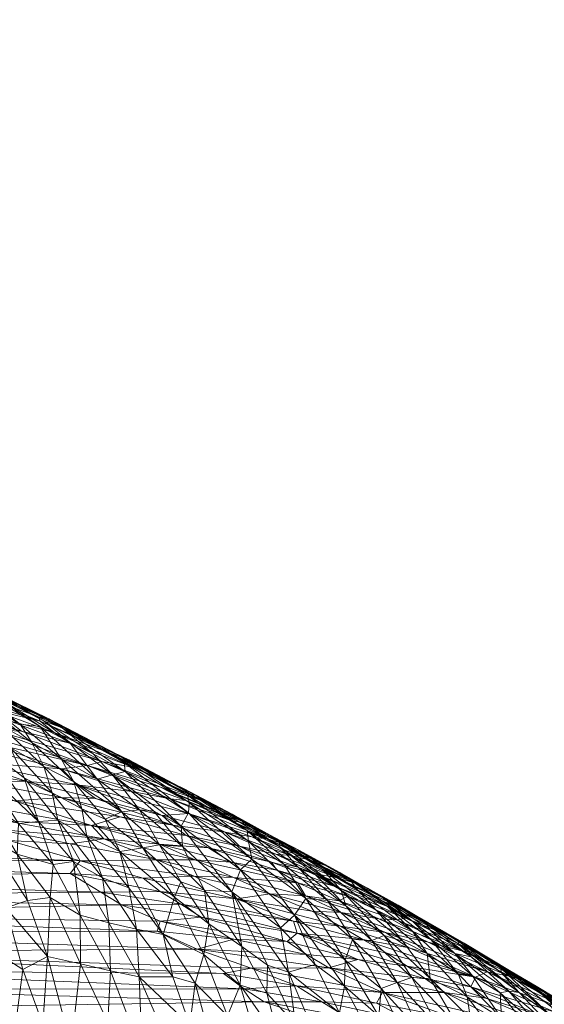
# Model space of a CAD drawing. Header units: millimetres. Extents: x -86 to 86, y 0 to 222.
# Tile 70 of 77: x -29.74 to -28.55, y 80.68 to 82.92. Entities that reach past the tile are written whole.
import ezdxf

# ---------------------------------------------------------------- set-up
doc = ezdxf.new("R2010")
doc.units = ezdxf.units.MM
doc.layers.add('A-GENM', color=13, linetype='Continuous')

# ---------------------------------------------------------------- blocks, each defined once
blk = doc.blocks.new('Model_FFAS1704-101GL0BF0 - Model_FFAS1704-101GL0BF0-430332-Preview')
at = {"layer": 'A-GENM', "lineweight": 9}
mesh = blk.add_polyface(dxfattribs=at)
corners = [(-50, 82.9163, -94.0929), (-58.4509, 82.9081, -93.8911), (-62.5332, 82.8681, -92.8983), (-65.1279, 82.7383, -89.6781), (-67.9837, 82.0689, -73.0659), (-70.6282, 80.7111, -39.3748), (-71.5565, 79.3497, -5.5958), (-71.0874, 78.6695, 11.2838), (-67.7338, 78.3646, 18.8487), (-59.9801, 78.2414, 21.9059), (-43.0921, 78.2284, 22.228), (-34.8571, 78.2977, 20.5077), (-29.5544, 78.5479, 14.3007), (-28.572, 79.9063, -19.4063), (-33.9624, 82.6196, -86.7308), (-36.9746, 82.8548, -92.5672), (-43.4066, 82.913, -94.0111)]
mesh.append_faces([[corners[k] for k in face] for face in [(12, 10, 11)]], dxfattribs={"vtx0": -1})
mesh.append_faces([[corners[k] for k in face] for face in [(1, 3, 0), (13, 6, 12)]], dxfattribs={"vtx0": -1, "vtx1": -1})
mesh.append_faces([[corners[k] for k in face] for face in [(0, 4, 14), (6, 10, 12)]], dxfattribs={"vtx0": -1, "vtx1": -1, "vtx2": -1})
mesh.append_faces([[corners[k] for k in face] for face in [(0, 3, 4), (13, 5, 6), (6, 9, 10), (5, 13, 14)]], dxfattribs={"vtx0": -1, "vtx2": -1})
mesh.append_faces([[corners[k] for k in face] for face in [(8, 9, 7)]], dxfattribs={"vtx1": -1})
mesh.append_faces([[corners[k] for k in face] for face in [(16, 0, 14), (4, 5, 14), (6, 7, 9)]], dxfattribs={"vtx1": -1, "vtx2": -1})
mesh.append_faces([[corners[k] for k in face] for face in [(1, 2, 3), (14, 15, 16)]], dxfattribs={"vtx2": -1})
mesh = blk.add_polyface(dxfattribs=at)
corners = [(-29.816, 81.3861, -59.3021), (-29.6733, 81.3261, -59.3779), (-29.8663, 81.4152, -60.285), (-29.8261, 81.2767, -54.242), (-29.8206, 81.2566, -53.6031), (-29.6443, 81.213, -53.009), (-29.8091, 81.387, -62.2305), (-29.6926, 81.309, -61.9485), (-29.8753, 81.4191, -63.0364), (-29.735, 81.2984, -55.683), (-29.7651, 81.3228, -56.4637), (-29.9709, 81.3694, -56.6997), (-29.9093, 81.3896, -57.958), (-29.6925, 81.3208, -57.5549), (-29.8726, 81.3949, -58.6822), (-29.6836, 81.3208, -61.0398), (-29.8006, 81.3888, -61.3667), (-29.6427, 81.306, -60.0784), (-29.8289, 81.4034, -60.9398), (-29.7383, 81.3145, -63.0336), (-29.626, 81.2732, -61.2569), (-29.6964, 81.3308, -58.3056), (-29.8069, 81.3481, -57.1689), (-29.661, 81.2952, -56.5236), (-29.9141, 81.3407, -55.9981), (-29.9503, 81.384, -57.3717), (-29.7118, 81.2725, -63.388), (-29.834, 81.3705, -63.877), (-29.7607, 81.2614, -64.5287), (-29.7841, 81.3122, -64.1398), (-29.6846, 81.218, -63.7395), (-29.8111, 81.2544, -65.5006), (-29.8175, 81.2063, -66.0741), (-29.9122, 81.3066, -66.59), (-29.6653, 81.1583, -64.1081), (-29.7294, 81.1919, -64.8178), (-29.9434, 81.4487, -64.0691), (-29.8543, 81.2287, -52.6289), (-29.856, 81.3001, -54.8907), (-29.5852, 81.2204, -53.7754), (-29.8012, 81.3011, -55.2473), (-29.6256, 81.2711, -55.7329), (-29.7454, 81.3622, -60.1531), (-29.6722, 81.3241, -58.792), (-29.815, 81.1354, -66.5506), (-29.8885, 81.1757, -67.3283), (-29.8965, 81.2438, -66.9535), (-29.6962, 81.0931, -65.1215), (-29.9, 81.3726, -65.3741), (-30.0178, 81.2347, -52.4888), (-29.8438, 81.1856, -51.4008), (-29.7233, 81.1837, -51.6595), (-29.6082, 81.1763, -51.9142), (-29.8967, 81.437, -62.1316), (-29.9759, 81.4536, -64.983)]
mesh.append_faces([[corners[k] for k in face] for face in [(0, 1, 2), (3, 4, 5), (6, 7, 8), (9, 10, 11), (12, 13, 14), (15, 16, 17), (16, 18, 17), (7, 19, 8), (15, 20, 6), (21, 0, 14), (22, 23, 13), (13, 21, 14), (9, 11, 24), (22, 25, 10), (26, 27, 19), (28, 29, 30), (31, 32, 33), (28, 34, 35), (29, 26, 30), (19, 36, 8), (5, 4, 37), (38, 39, 40), (9, 41, 10), (2, 1, 42), (18, 42, 17), (0, 21, 43), (0, 43, 1), (44, 45, 46), (32, 44, 46), (47, 32, 31), (35, 47, 31), (28, 31, 48), (31, 28, 35), (48, 29, 28), (34, 28, 30), (49, 50, 51), (51, 52, 37), (49, 51, 37), (23, 22, 10), (13, 12, 22), (20, 7, 6), (6, 16, 15), (39, 38, 3), (24, 40, 9), (6, 53, 16), (27, 26, 29), (54, 27, 29), (36, 19, 27), (2, 42, 18)]], dxfattribs={"vtx0": -1, "vtx1": -1, "vtx2": -1})
mesh = blk.add_polyface(dxfattribs=at)
corners = [(-29.3653, 81.1672, -55.363), (-29.5375, 81.2496, -56.3566), (-29.4798, 81.2155, -55.2547), (-29.661, 81.2952, -56.5236), (-29.6733, 81.3261, -59.3779), (-29.5017, 81.227, -58.9821), (-29.6427, 81.306, -60.0784), (-29.4994, 81.2065, -59.8444), (-29.5629, 81.1895, -61.8138), (-29.6926, 81.309, -61.9485), (-29.626, 81.2732, -61.2569), (-29.5277, 81.1989, -60.8258), (-29.5717, 81.2467, -60.5815), (-29.3554, 81.1125, -58.7084), (-29.6836, 81.3208, -61.0398), (-29.3538, 81.1358, -57.9177), (-29.4593, 81.2074, -58.3162), (-29.5168, 81.2451, -58.1154), (-29.4912, 81.2331, -57.0645), (-29.3575, 81.1532, -57.1762), (-29.3508, 81.1562, -56.5245), (-29.3375, 81.1523, -55.8291), (-29.5525, 81.2297, -54.6223), (-29.3252, 81.1405, -53.9176), (-29.4186, 81.1712, -53.6103), (-29.6925, 81.3208, -57.5549), (-29.6964, 81.3308, -58.3056), (-29.5852, 81.2204, -53.7754), (-29.6447, 81.2352, -62.6846), (-29.7383, 81.3145, -63.0336), (-29.7118, 81.2725, -63.388), (-29.6158, 81.1829, -62.9558), (-29.6443, 81.213, -53.009), (-29.3966, 81.1446, -52.4856), (-29.8261, 81.2767, -54.242), (-29.8012, 81.3011, -55.2473), (-29.8543, 81.2287, -52.6289), (-29.6082, 81.1763, -51.9142), (-29.6722, 81.3241, -58.792), (-29.5069, 81.1147, -61.8638), (-29.7651, 81.3228, -56.4637), (-29.6256, 81.2711, -55.7329), (-29.3606, 81.141, -52.9026), (-29.735, 81.2984, -55.683), (-29.6846, 81.218, -63.7395), (-29.4839, 81.1611, -52.2263), (-29.7454, 81.3622, -60.1531)]
mesh.append_faces([[corners[k] for k in face] for face in [(0, 1, 2), (3, 2, 1), (4, 5, 6), (6, 5, 7), (8, 9, 10), (7, 11, 12), (7, 5, 13), (12, 10, 14), (15, 5, 16), (17, 16, 4), (17, 18, 19), (20, 19, 18), (1, 21, 18), (22, 23, 2), (24, 23, 22), (25, 1, 18), (26, 18, 17), (24, 22, 27), (8, 28, 9), (29, 28, 30), (28, 31, 30), (32, 33, 27), (34, 32, 27), (27, 22, 35), (6, 7, 12), (18, 26, 25), (36, 37, 32), (26, 17, 38), (17, 4, 38), (28, 39, 31), (3, 40, 41), (25, 3, 1), (10, 12, 11), (6, 12, 14), (8, 10, 11), (4, 16, 5), (19, 16, 17), (18, 21, 20), (1, 0, 21), (27, 42, 24), (35, 22, 43), (41, 22, 2), (22, 41, 43), (3, 41, 2), (44, 30, 31), (9, 28, 29), (39, 28, 8), (37, 45, 32), (4, 6, 46)]], dxfattribs={"vtx0": -1, "vtx1": -1, "vtx2": -1})
mesh = blk.add_polyface(dxfattribs=at)
corners = [(-30.3656, 80.8798, -73.5925), (-30.2847, 80.8028, -72.8246), (-30.3562, 80.7032, -73.5748), (-30.5099, 81.1029, -74.8061), (-30.5897, 81.0655, -75.6379), (-30.5911, 81.1954, -75.473), (-30.1316, 81.129, -70.6343), (-30.1283, 81.2187, -70.2567), (-30.0494, 81.0707, -69.8402), (-30.0759, 80.9512, -70.4287), (-30.1394, 80.8341, -71.2855), (-30.2016, 81.061, -71.6157), (-30.3998, 81.0272, -73.7924), (-30.4456, 80.9338, -74.3493), (-30.5042, 80.7375, -74.9966), (-30.5786, 80.7901, -75.687), (-30.5239, 80.9481, -75.1049), (-30.2269, 80.9125, -72.1314), (-30.2128, 80.6954, -72.1398), (-30.373, 81.1614, -73.2749), (-30.3295, 81.2188, -72.6429), (-30.2817, 81.0714, -72.4751), (-30.3165, 80.9614, -73.0145), (-30.2587, 81.1673, -71.9916), (-30.601, 80.9366, -75.8466), (-30.6544, 80.8441, -76.3753), (-30.4298, 80.7802, -74.2753), (-30.1978, 81.1535, -71.3325), (-30.5288, 81.2532, -74.7168), (-30.4508, 81.1701, -74.084), (-30.6593, 81.1773, -76.1712), (-30.6588, 81.059, -76.3023), (-31.0987, 81.1781, -50.9646), (-29.9056, 81.1431, -50.1587), (-29.9576, 81.175, -50.9551), (-31.0145, 81.1357, -49.9127), (-30.9303, 81.0934, -48.8607), (-29.7709, 81.0942, -48.9942), (-29.7936, 81.0752, -48.4689), (-29.6242, 80.9746, -45.9713), (-30.7618, 81.0086, -46.7569), (-30.6776, 80.9662, -45.7049), (-30.8461, 81.051, -47.8088), (-29.6019, 81.0038, -46.769), (-29.5548, 80.9322, -44.9195), (-30.5934, 80.9238, -44.653), (-30.5092, 80.8814, -43.601), (-29.5079, 80.9031, -44.198), (-29.4264, 80.8432, -42.7), (-30.4249, 80.839, -42.5491), (-30.0724, 80.7462, -70.6459), (-30.1479, 80.6513, -71.487), (-29.7641, 81.0498, -47.8274)]
mesh.append_faces([[corners[k] for k in face] for face in [(46, 47, 45)]], dxfattribs={"vtx0": -1, "vtx1": -1})
mesh.append_faces([[corners[k] for k in face] for face in [(0, 1, 2), (3, 4, 5), (6, 7, 8), (9, 10, 11), (12, 13, 3), (14, 15, 16), (0, 13, 12), (17, 18, 1), (19, 20, 21), (21, 17, 22), (20, 23, 21), (12, 19, 22), (17, 11, 10), (22, 19, 21), (11, 17, 21), (18, 17, 10), (11, 6, 9), (24, 15, 25), (14, 16, 26), (6, 11, 27), (27, 11, 23), (21, 23, 11), (28, 29, 3), (12, 3, 29), (16, 3, 13), (30, 5, 4), (24, 31, 4), (16, 24, 4), (24, 16, 15), (3, 16, 4), (16, 13, 26), (32, 33, 34), (38, 37, 36), (37, 33, 35), (19, 12, 29), (0, 12, 22), (1, 0, 22), (26, 0, 2), (17, 1, 22), (50, 51, 10), (0, 26, 13), (36, 52, 38)]], dxfattribs={"vtx0": -1, "vtx1": -1, "vtx2": -1})
mesh.append_faces([[corners[k] for k in face] for face in [(39, 40, 41), (44, 41, 45), (48, 46, 49), (52, 36, 42)]], dxfattribs={"vtx0": -1, "vtx2": -1})
mesh.append_faces([[corners[k] for k in face] for face in [(35, 36, 37), (42, 40, 43)]], dxfattribs={"vtx1": -1, "vtx2": -1})
mesh = blk.add_polyface(dxfattribs=at)
corners = [(-29.6019, 81.0038, -46.769), (-30.7618, 81.0086, -46.7569), (-29.6242, 80.9746, -45.9713), (-30.0759, 80.9512, -70.4287), (-30.0724, 80.7462, -70.6459), (-30.1394, 80.8341, -71.2855), (-30.0464, 81.1883, -69.3621), (-29.9592, 81.0513, -68.8134), (-30.0494, 81.0707, -69.8402), (-29.7451, 81.019, -66.2092), (-29.8175, 81.0617, -66.9755), (-29.815, 81.1354, -66.5506), (-29.9683, 81.2288, -68.1007), (-29.8909, 81.1047, -67.7418), (-29.9709, 81.1543, -68.5514), (-29.9906, 80.9166, -69.5269), (-29.7705, 80.8969, -66.9628), (-29.8134, 80.808, -67.6752), (-29.8667, 80.9719, -67.9299), (-29.8885, 81.1757, -67.3283), (-29.6763, 80.786, -66.0789), (-29.7322, 80.7561, -66.8093), (-29.7418, 81.0883, -65.8057), (-29.8175, 81.2063, -66.0741), (-29.6962, 81.0931, -65.1215), (-30.0161, 80.7928, -69.9939), (-29.3356, 80.803, -41.7264), (-30.4249, 80.839, -42.5491), (-30.3407, 80.7966, -41.4971), (-29.8532, 80.6851, -68.2972), (-29.9092, 80.8953, -68.6284), (-30.1283, 81.2187, -70.2567), (-29.7214, 80.9135, -66.301), (-30.1316, 81.129, -70.6343), (-29.9372, 80.7675, -69.1502), (-29.7233, 81.1837, -51.6595), (-29.8438, 81.1856, -51.4008), (-29.6442, 81.1476, -50.8121), (-29.7515, 81.1397, -50.2808), (-29.5756, 81.0837, -49.0814), (-29.9056, 81.1431, -50.1587), (-29.7709, 81.0942, -48.9942), (-29.9576, 81.175, -50.9551), (-30.2565, 80.7542, -40.4452), (-29.2756, 80.7474, -40.3291), (-29.624, 81.0419, -47.7752), (-29.7936, 81.0752, -48.4689), (-29.7641, 81.0498, -47.8274), (-30.5934, 80.9238, -44.653), (-29.5079, 80.9031, -44.198), (-29.5548, 80.9322, -44.9195), (-30.6776, 80.9662, -45.7049), (-30.5092, 80.8814, -43.601), (-29.4198, 80.8665, -43.3161), (-29.4264, 80.8432, -42.7), (-30.8461, 81.051, -47.8088)]
mesh.append_faces([[corners[k] for k in face] for face in [(43, 44, 28)]], dxfattribs={"vtx0": -1, "vtx1": -1})
mesh.append_faces([[corners[k] for k in face] for face in [(0, 1, 2), (3, 4, 5), (6, 7, 8), (9, 10, 11), (12, 13, 14), (15, 3, 8), (16, 17, 18), (19, 13, 12), (13, 18, 14), (18, 7, 14), (16, 20, 21), (22, 23, 24), (25, 3, 15), (29, 30, 17), (18, 17, 30), (17, 16, 21), (7, 18, 30), (13, 19, 10), (10, 18, 13), (15, 8, 7), (7, 6, 14), (15, 7, 30), (8, 31, 6), (19, 11, 10), (22, 9, 11), (32, 10, 9), (18, 10, 16), (23, 22, 11), (10, 32, 16), (8, 3, 33), (34, 30, 29), (15, 34, 25), (3, 25, 4), (30, 34, 15), (35, 36, 37), (38, 37, 36), (39, 40, 41), (40, 39, 38), (42, 40, 38), (38, 36, 42), (45, 46, 47), (48, 49, 50), (50, 2, 51), (49, 52, 53), (52, 54, 53), (26, 54, 27), (0, 47, 55)]], dxfattribs={"vtx0": -1, "vtx1": -1, "vtx2": -1})
mesh.append_faces([[corners[k] for k in face] for face in [(26, 27, 28)]], dxfattribs={"vtx0": -1, "vtx2": -1})
mesh = blk.add_polyface(dxfattribs=at)
corners = [(-29.6019, 81.0038, -46.769), (-29.6242, 80.9746, -45.9713), (-29.4586, 80.9638, -45.8979), (-29.6169, 81.0018, -64.5389), (-29.6017, 80.8801, -64.8729), (-29.6632, 80.9955, -65.2142), (-29.5366, 80.8624, -64.0776), (-29.5325, 80.753, -64.3685), (-29.5861, 81.0592, -63.7179), (-29.6653, 81.1583, -64.1081), (-29.5979, 81.1219, -63.36), (-29.551, 80.965, -63.8075), (-29.6524, 81.0959, -64.4492), (-29.6006, 80.7693, -65.1834), (-29.5756, 81.0837, -49.0814), (-29.5107, 81.1032, -49.9318), (-29.7515, 81.1397, -50.2808), (-29.7294, 81.1919, -64.8178), (-29.4737, 80.848, -63.2866), (-29.6701, 80.92, -65.6222), (-29.7451, 81.019, -66.2092), (-29.7418, 81.0883, -65.8057), (-29.6082, 81.1763, -51.9142), (-29.7233, 81.1837, -51.6595), (-29.5669, 81.1453, -51.0671), (-29.6442, 81.1476, -50.8121), (-29.548, 81.0534, -48.262), (-29.624, 81.0419, -47.7752), (-29.4265, 81.0058, -47.1932), (-29.7709, 81.0942, -48.9942), (-29.7641, 81.0498, -47.8274), (-29.5548, 80.9322, -44.9195), (-29.4198, 80.9336, -45.1284), (-29.5116, 81.0246, -62.8362), (-29.5446, 81.0984, -62.7091), (-29.3356, 80.803, -41.7264), (-30.3407, 80.7966, -41.4971), (-29.2125, 80.7594, -40.7069), (-29.7214, 80.9135, -66.301), (-29.6962, 81.0931, -65.1215), (-29.6763, 80.786, -66.0789), (-29.7705, 80.8969, -66.9628), (-29.6846, 81.218, -63.7395), (-29.491, 80.9419, -63.0745), (-29.6158, 81.1829, -62.9558), (-29.3909, 81.0846, -49.9676), (-29.4154, 81.1069, -50.6337), (-29.7936, 81.0752, -48.4689), (-29.5629, 81.1895, -61.8138), (-29.5277, 81.1989, -60.8258), (-29.4668, 81.1191, -61.0437), (-29.5069, 81.1147, -61.8638), (-29.2756, 80.7474, -40.3291)]
mesh.append_faces([[corners[k] for k in face] for face in [(0, 1, 2), (3, 4, 5), (4, 6, 7), (8, 9, 10), (11, 3, 12), (13, 4, 7), (14, 15, 16), (9, 12, 17), (6, 11, 18), (19, 20, 5), (21, 5, 20), (22, 23, 24), (25, 24, 23), (15, 25, 16), (26, 27, 28), (29, 26, 14), (30, 0, 27), (1, 31, 32), (8, 11, 12), (33, 10, 34), (35, 36, 37), (19, 38, 20), (5, 21, 39), (3, 5, 39), (5, 4, 19), (13, 19, 4), (38, 40, 41), (12, 3, 39), (3, 11, 6), (12, 9, 8), (10, 9, 42), (43, 8, 33), (39, 17, 12), (44, 34, 10), (44, 10, 42), (33, 8, 10), (40, 38, 19), (45, 24, 25), (45, 25, 15), (22, 24, 46), (26, 29, 47), (48, 49, 50), (34, 44, 51), (6, 4, 3), (19, 13, 40), (8, 43, 11), (0, 28, 27), (36, 52, 37), (26, 47, 27)]], dxfattribs={"vtx0": -1, "vtx1": -1, "vtx2": -1})
mesh = blk.add_polyface(dxfattribs=at)
corners = [(-29.4593, 81.2074, -58.3162), (-29.3575, 81.1532, -57.1762), (-29.3538, 81.1358, -57.9177), (-29.2367, 80.983, -58.5308), (-29.372, 81.0826, -59.7148), (-29.3554, 81.1125, -58.7084), (-29.4994, 81.2065, -59.8444), (-29.3605, 81.0613, -49.3148), (-29.5756, 81.0837, -49.0814), (-29.3097, 81.0329, -48.6179), (-29.3909, 81.0846, -49.9676), (-29.2391, 81.0367, -49.3599), (-29.222, 81.0725, -56.0331), (-29.2188, 81.048, -56.8371), (-29.4668, 81.1191, -61.0437), (-29.4347, 81.1175, -60.4204), (-29.3688, 81.0359, -60.3331), (-29.4594, 81.0331, -61.9312), (-29.5116, 81.0246, -62.8362), (-29.5446, 81.0984, -62.7091), (-29.4212, 81.0399, -61.2185), (-29.2716, 81.069, -50.4488), (-29.3555, 81.1109, -51.381), (-29.4839, 81.1611, -52.2263), (-29.6082, 81.1763, -51.9142), (-29.2113, 81.0072, -57.6106), (-29.5277, 81.1989, -60.8258), (-29.5017, 81.227, -58.9821), (-29.3508, 81.1562, -56.5245), (-29.2446, 81.101, -55.0901), (-29.3653, 81.1672, -55.363), (-29.2554, 81.1094, -54.5848), (-29.3252, 81.1405, -53.9176), (-29.4798, 81.2155, -55.2547), (-29.235, 81.0908, -52.6126), (-29.3606, 81.141, -52.9026), (-29.2635, 81.0967, -52.1717), (-29.1735, 81.0526, -51.37), (-29.3966, 81.1446, -52.4856), (-29.5069, 81.1147, -61.8638), (-29.4154, 81.1069, -50.6337), (-29.4213, 81.0416, -48.3224), (-29.548, 81.0534, -48.262), (-29.5629, 81.1895, -61.8138), (-29.5852, 81.2204, -53.7754), (-29.2193, 81.088, -53.1417), (-29.4186, 81.1712, -53.6103), (-29.3375, 81.1523, -55.8291), (-29.2108, 81.0578, -50.81), (-29.6443, 81.213, -53.009), (-29.5669, 81.1453, -51.0671), (-29.5107, 81.1032, -49.9318)]
mesh.append_faces([[corners[k] for k in face] for face in [(0, 1, 2), (3, 4, 5), (6, 5, 4), (7, 8, 9), (10, 7, 11), (1, 12, 13), (2, 1, 13), (14, 15, 16), (17, 18, 19), (16, 20, 14), (11, 21, 10), (22, 23, 24), (25, 3, 5), (6, 4, 26), (27, 2, 5), (5, 2, 25), (25, 2, 13), (28, 12, 1), (29, 30, 31), (32, 31, 33), (34, 35, 36), (22, 37, 38), (20, 17, 39), (38, 23, 22), (40, 22, 24), (41, 8, 42), (43, 14, 39), (9, 8, 41), (35, 44, 38), (45, 46, 34), (39, 14, 20), (15, 14, 26), (26, 4, 15), (4, 16, 15), (19, 39, 17), (47, 12, 28), (30, 29, 47), (33, 31, 30), (46, 45, 32), (35, 34, 46), (37, 36, 38), (38, 36, 35), (21, 22, 40), (22, 21, 48), (21, 40, 10), (38, 49, 23), (50, 10, 40), (7, 10, 51), (8, 7, 51)]], dxfattribs={"vtx0": -1, "vtx1": -1, "vtx2": -1})
mesh = blk.add_polyface(dxfattribs=at)
corners = [(-29.1049, 81.0277, -52.948), (-29.1543, 81.0538, -53.7419), (-29.2193, 81.088, -53.1417), (-29.1227, 81.0157, -50.0415), (-29.2108, 81.0578, -50.81), (-29.2716, 81.069, -50.4488), (-29.3252, 81.1405, -53.9176), (-29.1483, 81.0449, -54.3618), (-29.1473, 81.0357, -54.9334), (-29.2446, 81.101, -55.0901), (-29.2113, 81.0072, -57.6106), (-29.2188, 81.048, -56.8371), (-29.0883, 80.9181, -56.4973), (-29.1025, 81.027, -52.3162), (-29.1735, 81.0526, -51.37), (-29.1368, 81.0416, -51.8163), (-29.2635, 81.0967, -52.1717), (-28.9881, 80.9611, -51.9241), (-29.3375, 81.1523, -55.8291), (-29.222, 81.0725, -56.0331), (-29.1059, 80.9888, -55.3952), (-29.1381, 80.9963, -56.0761), (-29.0657, 80.9707, -54.7722), (-28.9703, 80.9379, -52.7544), (-29.235, 81.0908, -52.6126), (-29.0414, 80.992, -51.0237), (-29.0111, 80.9768, -51.4853), (-28.9476, 80.9413, -50.2344), (-29.0804, 81.0057, -50.5151), (-29.2391, 81.0367, -49.3599), (-29.1563, 81.0188, -49.5802), (-29.0509, 80.9845, -53.652), (-29.0077, 80.9366, -54.1186), (-29.2578, 81.0008, -47.7997), (-29.3399, 81.0061, -47.5308), (-29.1064, 80.9537, -47.1934), (-29.1545, 80.9825, -47.9188), (-29.2554, 81.1094, -54.5848), (-29.3555, 81.1109, -51.381), (-28.9783, 80.9535, -49.6669), (-29.0172, 80.9646, -49.1711), (-29.0649, 80.9739, -48.6876), (-29.1661, 81.0002, -48.5529), (-29.3605, 81.0613, -49.3148), (-29.3097, 81.0329, -48.6179)]
mesh.append_faces([[corners[k] for k in face] for face in [(0, 1, 2), (3, 4, 5), (6, 2, 1), (7, 8, 9), (10, 11, 12), (0, 2, 13), (14, 15, 16), (17, 0, 13), (8, 18, 9), (18, 8, 19), (19, 20, 21), (11, 21, 12), (22, 20, 8), (1, 0, 23), (24, 16, 15), (15, 25, 26), (27, 25, 28), (28, 4, 3), (29, 30, 5), (23, 31, 1), (7, 32, 8), (8, 20, 19), (19, 21, 11), (33, 34, 35), (36, 33, 35), (7, 9, 37), (1, 7, 37), (7, 31, 32), (7, 1, 31), (6, 1, 37), (13, 2, 24), (25, 15, 14), (13, 15, 26), (28, 25, 14), (15, 13, 24), (17, 13, 26), (4, 14, 38), (39, 28, 3), (39, 3, 40), (3, 30, 40), (30, 41, 40), (42, 41, 29), (43, 42, 29), (44, 33, 36), (44, 36, 42), (14, 4, 28), (5, 30, 3), (41, 30, 29), (8, 32, 22)]], dxfattribs={"vtx0": -1, "vtx1": -1, "vtx2": -1})
mesh = blk.add_polyface(dxfattribs=at)
corners = [(-29.548, 81.0534, -48.262), (-29.4265, 81.0058, -47.1932), (-29.3399, 81.0061, -47.5308), (-29.4126, 80.8359, -62.496), (-29.3396, 80.7254, -61.9284), (-29.3905, 80.7395, -62.5636), (-29.3199, 80.7906, -61.3995), (-29.3871, 80.9206, -61.6693), (-29.3688, 81.0359, -60.3331), (-29.319, 80.937, -60.4814), (-29.4212, 81.0399, -61.2185), (-29.372, 81.0826, -59.7148), (-29.2367, 80.983, -58.5308), (-29.2567, 80.9327, -59.4819), (-29.5116, 81.0246, -62.8362), (-29.4737, 80.848, -63.2866), (-29.491, 80.9419, -63.0745), (-29.551, 80.965, -63.8075), (-29.6019, 81.0038, -46.769), (-29.342, 80.9686, -46.3408), (-29.2528, 80.9656, -46.6155), (-29.2578, 81.0008, -47.7997), (-29.4213, 81.0416, -48.3224), (-29.5548, 80.9322, -44.9195), (-29.3727, 80.9046, -44.4082), (-29.4198, 80.9336, -45.1284), (-29.4586, 80.9638, -45.8979), (-29.2461, 80.9171, -45.1005), (-29.1304, 80.8199, -42.5605), (-29.4198, 80.8665, -43.3161), (-29.2518, 80.8257, -42.4436), (-29.3723, 80.9556, -61.1879), (-29.3085, 80.8605, -60.8647), (-29.3263, 80.8756, -43.688), (-29.5079, 80.9031, -44.198), (-29.4264, 80.8432, -42.7), (-29.4594, 81.0331, -61.9312), (-29.3356, 80.803, -41.7264), (-29.3097, 81.0329, -48.6179), (-29.2339, 80.8088, -60.0525), (-29.2377, 80.7209, -60.5409), (-29.4672, 80.7398, -63.5673), (-29.5366, 80.8624, -64.0776), (-29.5325, 80.753, -64.3685), (-29.3605, 81.0613, -49.3148), (-29.1661, 81.0002, -48.5529), (-29.6242, 80.9746, -45.9713), (-29.1159, 80.8666, -44.0376), (-29.1076, 80.8393, -43.2189)]
mesh.append_faces([[corners[k] for k in face] for face in [(0, 1, 2), (3, 4, 5), (6, 3, 7), (8, 9, 10), (11, 12, 13), (14, 7, 3), (8, 11, 13), (3, 15, 16), (17, 16, 15), (3, 6, 4), (18, 19, 1), (20, 2, 1), (2, 21, 22), (23, 24, 25), (19, 26, 27), (28, 29, 30), (31, 9, 32), (31, 32, 7), (29, 33, 34), (30, 29, 35), (36, 31, 7), (35, 37, 30), (22, 0, 2), (38, 22, 21), (9, 13, 39), (13, 9, 8), (9, 39, 32), (6, 7, 32), (40, 6, 32), (15, 5, 41), (7, 14, 36), (9, 31, 10), (10, 31, 36), (5, 15, 3), (42, 15, 41), (43, 42, 41), (3, 16, 14), (44, 38, 45), (23, 34, 24), (46, 25, 26), (27, 26, 25), (19, 18, 26), (47, 27, 25), (24, 34, 33), (48, 24, 33), (47, 25, 24), (20, 1, 19), (29, 28, 33)]], dxfattribs={"vtx0": -1, "vtx1": -1, "vtx2": -1})
mesh = blk.add_polyface(dxfattribs=at)
corners = [(-29.0892, 80.924, -46.1689), (-29.0075, 80.8857, -45.3674), (-28.9222, 80.8716, -45.6716), (-29.0127, 80.9126, -46.4254), (-29.0804, 81.0057, -50.5151), (-28.9783, 80.9535, -49.6669), (-28.9476, 80.9413, -50.2344), (-28.9037, 80.7934, -42.7373), (-29.1076, 80.8393, -43.2189), (-28.8579, 80.764, -42.0099), (-29.0096, 80.8549, -44.2128), (-28.9581, 80.8245, -43.478), (-28.8534, 80.8057, -43.6047), (-29.0111, 80.9768, -51.4853), (-29.0414, 80.992, -51.0237), (-28.92, 80.925, -50.7017), (-28.9164, 80.7135, -55.6252), (-28.9987, 80.7779, -56.4844), (-28.9819, 80.8246, -55.6729), (-28.8469, 80.7385, -54.1042), (-28.9383, 80.8221, -54.8331), (-28.9097, 80.8337, -54.022), (-28.9272, 80.8904, -53.1469), (-29.0077, 80.9366, -54.1186), (-29.0509, 80.9845, -53.652), (-29.1049, 81.0277, -52.948), (-28.9881, 80.9611, -51.9241), (-28.9703, 80.9379, -52.7544), (-28.8451, 80.8665, -51.1963), (-28.878, 80.9024, -49.5339), (-28.9124, 80.9119, -48.3052), (-29.0172, 80.9646, -49.1711), (-29.0649, 80.9739, -48.6876), (-28.9031, 80.9007, -51.8718), (-28.8454, 80.8436, -52.1197), (-28.8508, 80.8865, -48.9057), (-28.9066, 80.8409, -44.5143), (-28.8101, 80.8188, -44.7204), (-28.9696, 80.7793, -41.911), (-28.9928, 80.9235, -47.1924), (-28.8821, 80.8696, -46.1872), (-28.8609, 80.8735, -46.8941), (-29.0184, 80.9442, -47.8651), (-29.0385, 80.9136, -55.4813), (-28.8803, 80.7265, -54.8644), (-28.8674, 80.8208, -53.2754), (-28.9973, 80.901, -54.761), (-28.8145, 80.8602, -50.0418), (-28.8921, 80.8958, -47.6463), (-29.0744, 80.889, -45.0009), (-28.816, 80.7352, -41.2786), (-29.0357, 80.7605, -41.0979)]
mesh.append_faces([[corners[k] for k in face] for face in [(0, 1, 2), (3, 0, 2), (4, 5, 6), (7, 8, 9), (10, 11, 12), (13, 14, 15), (16, 17, 18), (19, 20, 21), (22, 23, 24), (25, 26, 27), (24, 27, 22), (28, 13, 15), (5, 29, 6), (30, 31, 32), (33, 34, 27), (35, 31, 30), (1, 36, 37), (8, 7, 11), (38, 9, 8), (39, 40, 41), (35, 5, 31), (39, 41, 42), (20, 18, 43), (20, 19, 44), (22, 27, 34), (22, 45, 23), (46, 21, 20), (18, 20, 44), (20, 43, 46), (23, 21, 46), (23, 45, 21), (28, 33, 26), (14, 6, 15), (6, 29, 47), (6, 47, 15), (28, 26, 13), (26, 33, 27), (5, 35, 29), (32, 42, 48), (36, 1, 49), (2, 40, 3), (1, 37, 2), (10, 36, 49), (39, 3, 40), (36, 10, 12), (50, 9, 38), (51, 50, 38), (32, 48, 30), (41, 48, 42)]], dxfattribs={"vtx0": -1, "vtx1": -1, "vtx2": -1})
mesh = blk.add_polyface(dxfattribs=at)
corners = [(-29.1059, 80.9888, -55.3952), (-29.0657, 80.9707, -54.7722), (-28.9973, 80.901, -54.761), (-28.9581, 80.8245, -43.478), (-29.0096, 80.8549, -44.2128), (-29.1159, 80.8666, -44.0376), (-28.9696, 80.7793, -41.911), (-29.0864, 80.7904, -41.8253), (-29.0357, 80.7605, -41.0979), (-29.0184, 80.9442, -47.8651), (-29.0649, 80.9739, -48.6876), (-29.1661, 81.0002, -48.5529), (-29.3399, 81.0061, -47.5308), (-29.2528, 80.9656, -46.6155), (-29.1064, 80.9537, -47.1934), (-29.2567, 80.9327, -59.4819), (-29.2367, 80.983, -58.5308), (-29.1455, 80.8515, -58.3421), (-29.2113, 81.0072, -57.6106), (-29.1141, 80.8797, -57.5121), (-28.9819, 80.8246, -55.6729), (-28.9987, 80.7779, -56.4844), (-29.0883, 80.9181, -56.4973), (-29.1275, 80.7503, -58.7834), (-29.1752, 80.7662, -59.415), (-29.0385, 80.9136, -55.4813), (-29, 80.7182, -56.986), (-29.0669, 80.7678, -57.714), (-29.2461, 80.9171, -45.1005), (-29.0892, 80.924, -46.1689), (-29.1695, 80.9287, -45.8117), (-29.0075, 80.8857, -45.3674), (-29.1304, 80.8199, -42.5605), (-29.2518, 80.8257, -42.4436), (-29.3356, 80.803, -41.7264), (-29.1545, 80.9825, -47.9188), (-29.2125, 80.7594, -40.7069), (-29.1381, 80.9963, -56.0761), (-29.2377, 80.7209, -60.5409), (-29.3085, 80.8605, -60.8647), (-29.2339, 80.8088, -60.0525), (-29.1768, 80.7024, -59.756), (-28.9928, 80.9235, -47.1924), (-29.0744, 80.889, -45.0009), (-29.342, 80.9686, -46.3408), (-29.0127, 80.9126, -46.4254), (-29.1076, 80.8393, -43.2189), (-29.3727, 80.9046, -44.4082), (-29.3263, 80.8756, -43.688), (-29.0077, 80.9366, -54.1186)]
mesh.append_faces([[corners[k] for k in face] for face in [(0, 1, 2), (3, 4, 5), (6, 7, 8), (9, 10, 11), (12, 13, 14), (15, 16, 17), (16, 18, 19), (20, 21, 22), (23, 24, 15), (19, 17, 16), (18, 22, 19), (20, 22, 25), (19, 22, 21), (26, 19, 21), (27, 23, 17), (19, 26, 27), (15, 17, 23), (4, 28, 5), (29, 13, 30), (30, 31, 29), (32, 33, 7), (7, 34, 8), (9, 11, 35), (8, 34, 36), (2, 25, 0), (37, 0, 25), (22, 37, 25), (19, 27, 17), (38, 39, 40), (41, 38, 40), (24, 41, 40), (15, 24, 40), (35, 14, 42), (28, 43, 30), (30, 13, 44), (13, 29, 14), (28, 30, 44), (30, 43, 31), (14, 29, 45), (28, 4, 43), (46, 3, 5), (47, 46, 5), (32, 7, 6), (34, 7, 33), (6, 46, 32), (48, 32, 46), (35, 42, 9), (42, 14, 45), (2, 1, 49)]], dxfattribs={"vtx0": -1, "vtx1": -1, "vtx2": -1})
mesh = blk.add_polyface(dxfattribs=at)
corners = [(-28.8451, 80.8665, -51.1963), (-28.7489, 80.793, -50.7164), (-28.8027, 80.8236, -51.4303), (-28.8052, 80.8461, -50.5504), (-28.8145, 80.8602, -50.0418), (-28.7122, 80.7853, -49.6999), (-28.6206, 80.7519, -46.7893), (-28.7639, 80.834, -47.1679), (-28.564, 80.7185, -45.8749), (-28.7017, 80.7955, -46.028), (-28.7274, 80.7973, -45.1756), (-28.8101, 80.8188, -44.7204), (-28.6252, 80.7412, -44.1218), (-28.92, 80.925, -50.7017), (-28.7091, 80.7419, -50.9756), (-28.7413, 80.7465, -51.6995), (-28.8454, 80.8436, -52.1197), (-28.7397, 80.8143, -49.2992), (-28.878, 80.9024, -49.5339), (-28.7421, 80.8216, -48.7205), (-28.7278, 80.8161, -47.7441), (-28.8821, 80.8696, -46.1872), (-28.8609, 80.8735, -46.8941), (-28.9124, 80.9119, -48.3052), (-28.6756, 80.7514, -43.4988), (-28.8534, 80.8057, -43.6047), (-28.7023, 80.7391, -42.4629), (-28.9581, 80.8245, -43.478), (-28.9037, 80.7934, -42.7373), (-28.8579, 80.764, -42.0099), (-28.9066, 80.8409, -44.5143), (-28.9222, 80.8716, -45.6716), (-28.6329, 80.7563, -45.2998), (-28.5972, 80.7335, -44.619), (-28.6444, 80.7591, -47.9752), (-28.8508, 80.8865, -48.9057), (-28.8921, 80.8958, -47.6463), (-28.8469, 80.7385, -54.1042), (-28.9097, 80.8337, -54.022), (-28.8052, 80.7357, -53.303), (-28.8122, 80.7925, -52.5068), (-28.8674, 80.8208, -53.2754), (-28.9272, 80.8904, -53.1469), (-28.9031, 80.9007, -51.8718), (-28.6438, 80.7498, -48.559), (-28.6025, 80.7039, -48.8903), (-28.6259, 80.7075, -49.5114)]
mesh.append_faces([[corners[k] for k in face] for face in [(0, 1, 2), (3, 4, 5), (6, 7, 8), (8, 7, 9), (10, 11, 12), (13, 4, 3), (1, 14, 2), (15, 16, 2), (17, 18, 19), (6, 20, 7), (21, 10, 9), (21, 9, 22), (23, 7, 20), (24, 25, 26), (11, 24, 12), (25, 27, 26), (26, 28, 29), (30, 24, 11), (10, 21, 31), (9, 7, 22), (32, 10, 33), (19, 20, 34), (23, 20, 35), (36, 7, 23), (36, 22, 7), (37, 38, 39), (40, 41, 42), (16, 15, 40), (2, 16, 43), (42, 16, 40), (41, 40, 39), (39, 38, 41), (0, 2, 43), (15, 2, 14), (5, 1, 3), (1, 0, 3), (44, 17, 19), (0, 13, 3), (5, 4, 17), (45, 5, 17), (5, 46, 1), (19, 18, 35), (4, 18, 17), (20, 19, 35), (44, 19, 34), (10, 31, 11), (24, 30, 25), (27, 28, 26), (10, 32, 9)]], dxfattribs={"vtx0": -1, "vtx1": -1, "vtx2": -1})
mesh = blk.add_polyface(dxfattribs=at)
corners = [(-27.8703, 79.2364, -43.327), (-27.6663, 77.2939, -38.9334), (-28.3951, 75.9229, -42.0005), (-27.4578, 76.0686, -31.9163), (-29.2523, 74.2805, -32.0118), (-30.9806, 79.0078, -78.0799), (-31.7836, 77.5489, -78.9005), (-31.6749, 80.83, -82.8585), (-27.4825, 78.962, -36.5241), (-29.9235, 74.9701, -44.1224), (-29.0924, 76.1759, -50.0231), (-30.1948, 80.3774, -71.6119), (-29.8511, 78.5021, -66.925), (-30.666, 76.9982, -67.887), (-31.553, 75.8279, -62.0222), (-33.5845, 75.7225, -67.5923), (-28.4622, 77.9002, -50.5781), (-28.6846, 79.6933, -54.6499), (-28.2775, 79.4648, -48.9884), (-29.1808, 77.791, -58.4666), (-31.6112, 74.2425, -40.895), (-29.8521, 74.5013, -37.9463), (-31.5789, 73.833, -32.0031), (-29.6331, 80.1497, -65.9635), (-31.3812, 74.8222, -48.4583), (-30.745, 75.6138, -55.7594), (-33.2682, 75.0993, -57.7883), (-33.0478, 74.7289, -51.7558), (-29.1589, 79.9215, -60.3067), (-27.2242, 78.7794, -31.9939), (-30.7565, 80.605, -77.2604)]
mesh.append_faces([[corners[k] for k in face] for face in [(17, 19, 28)]], dxfattribs={"vtx0": -1, "vtx1": -1})
mesh.append_faces([[corners[k] for k in face] for face in [(0, 1, 2), (5, 6, 7), (8, 3, 1), (9, 10, 2), (11, 12, 5), (13, 14, 15), (16, 19, 17), (5, 13, 6), (20, 21, 22), (21, 20, 9), (9, 20, 24), (14, 25, 26), (25, 24, 27), (24, 25, 10), (19, 10, 25), (2, 10, 16), (19, 25, 14), (2, 16, 0), (19, 16, 10), (14, 13, 12), (10, 9, 24), (21, 2, 4), (2, 21, 9), (3, 2, 1), (13, 5, 12), (23, 19, 12), (14, 12, 19)]], dxfattribs={"vtx0": -1, "vtx1": -1, "vtx2": -1})
mesh.append_faces([[corners[k] for k in face] for face in [(19, 23, 28), (21, 4, 22), (1, 0, 8)]], dxfattribs={"vtx0": -1, "vtx2": -1})
mesh.append_faces([[corners[k] for k in face] for face in [(16, 17, 18, 0)]], dxfattribs={"vtx0": -1, "vtx3": -1})
mesh.append_faces([[corners[k] for k in face] for face in [(3, 4, 2), (11, 23, 12), (30, 11, 5), (7, 30, 5)]], dxfattribs={"vtx1": -1, "vtx2": -1})
mesh.append_faces([[corners[k] for k in face] for face in [(8, 29, 3)]], dxfattribs={"vtx2": -1})
mesh = blk.add_polyface(dxfattribs=at)
corners = [(-30.0038, 80.627, -37.2894), (-29.0154, 80.625, -37.3775), (-30.088, 80.6694, -38.3413), (-29.9196, 80.5846, -36.2374), (-29.0729, 80.5948, -36.5332), (-29.6864, 80.6314, -66.4481), (-29.739, 80.4755, -67.1568), (-29.7479, 80.634, -67.155), (-30.1841, 80.5405, -71.8677), (-30.2815, 80.6474, -72.843), (-30.2128, 80.6954, -72.1398), (-29.6219, 80.5819, -65.7499), (-29.5566, 80.5274, -65.0391), (-29.6125, 80.4492, -65.742), (-30.5456, 80.5196, -75.1423), (-30.6159, 80.5481, -75.8483), (-30.5042, 80.7375, -74.9966), (-29.8134, 80.808, -67.6752), (-29.8532, 80.6851, -68.2972), (-29.8103, 80.4584, -67.9472), (-29.9766, 80.4675, -69.7261), (-30.018, 80.5887, -70.1476), (-29.9605, 80.6303, -69.5175), (-30.6861, 80.5766, -76.5544), (-30.7563, 80.605, -77.2604), (-30.7259, 80.7672, -77.0232), (-30.4298, 80.7802, -74.2753), (-30.4169, 80.6332, -74.1666), (-30.0839, 80.6072, -70.8341), (-30.1479, 80.6513, -71.487), (-30.0724, 80.7462, -70.6459), (-30.5786, 80.7901, -75.687), (-30.6544, 80.8441, -76.3753), (-30.3562, 80.7032, -73.5748), (-30.2847, 80.8028, -72.8246), (-29.7322, 80.7561, -66.8093), (-29.8983, 80.4711, -68.8958), (-29.9372, 80.7675, -69.1502), (-30.0161, 80.7928, -69.9939), (-30.1945, 80.3774, -71.612), (-30.1723, 80.7118, -39.3932), (-29.183, 80.683, -38.7304), (-30.2565, 80.7542, -40.4452), (-29.2283, 80.7124, -39.4567), (-29.6763, 80.786, -66.0789), (-29.6006, 80.7693, -65.1834), (-30.8711, 80.6331, -77.9602), (-30.9858, 80.6613, -78.66), (-30.8712, 80.8003, -78.2782), (-30.2647, 80.4058, -72.318), (-30.4052, 80.4627, -73.7301), (-30.1242, 80.3489, -70.9059), (-30.1394, 80.8341, -71.2855), (-31.1005, 80.6894, -79.3597), (-30.4754, 80.4912, -74.4362)]
mesh.append_faces([[corners[k] for k in face] for face in [(0, 1, 2), (53, 48, 47)]], dxfattribs={"vtx0": -1, "vtx1": -1})
mesh.append_faces([[corners[k] for k in face] for face in [(5, 6, 7), (8, 9, 10), (11, 12, 13), (17, 7, 18), (6, 19, 7), (18, 7, 19), (20, 21, 22), (16, 26, 27), (28, 29, 30), (31, 23, 32), (9, 33, 34), (7, 35, 5), (36, 18, 19), (37, 22, 38), (8, 29, 28), (22, 36, 20), (8, 28, 39), (11, 44, 45), (38, 22, 21), (18, 22, 37), (15, 31, 16), (5, 44, 11), (17, 35, 7), (44, 5, 35), (5, 11, 13), (34, 10, 9), (49, 9, 8), (9, 50, 33), (29, 8, 10), (21, 51, 28), (10, 52, 29), (23, 25, 32), (18, 36, 22), (21, 28, 30), (27, 14, 16), (27, 26, 33), (50, 27, 33), (21, 30, 38)]], dxfattribs={"vtx0": -1, "vtx1": -1, "vtx2": -1})
mesh.append_faces([[corners[k] for k in face] for face in [(31, 15, 23), (25, 24, 46)]], dxfattribs={"vtx0": -1, "vtx2": -1})
mesh.append_faces([[corners[k] for k in face] for face in [(27, 50, 54, 14)]], dxfattribs={"vtx0": -1, "vtx3": -1})
mesh.append_faces([[corners[k] for k in face] for face in [(0, 3, 4), (14, 15, 16), (23, 24, 25), (40, 2, 41), (42, 40, 43), (46, 47, 48)]], dxfattribs={"vtx1": -1, "vtx2": -1})
mesh = blk.add_polyface(dxfattribs=at)
corners = [(-28.7129, 80.7168, -41.4139), (-28.5232, 80.6601, -41.4279), (-28.7023, 80.7391, -42.4629), (-28.8052, 80.7357, -53.303), (-28.7418, 80.627, -53.2965), (-28.8469, 80.7385, -54.1042), (-28.9962, 80.6488, -38.0465), (-28.7636, 80.5979, -37.1799), (-28.8506, 80.6396, -38.1222), (-28.751, 80.6456, -38.6814), (-28.5313, 80.5827, -37.9403), (-28.6563, 80.6454, -39.2272), (-29.0154, 80.625, -37.3775), (-28.8031, 80.5762, -36.4398), (-28.6556, 80.5976, -37.6271), (-28.7131, 80.6441, -52.5899), (-28.8306, 80.6181, -54.9063), (-28.8365, 80.5488, -55.4168), (-28.9164, 80.7135, -55.6252), (-28.7207, 80.694, -52.1179), (-28.6393, 80.5881, -51.7632), (-28.7875, 80.6268, -54.1102), (-28.9222, 80.65, -56.187), (-28.9987, 80.7779, -56.4844), (-28.9432, 80.6101, -56.7417), (-29.0114, 80.6582, -57.5295), (-29, 80.7182, -56.986), (-28.643, 80.6456, -51.1435), (-28.7489, 80.793, -50.7164), (-28.646, 80.7033, -50.1833), (-28.7091, 80.7419, -50.9756), (-28.7721, 80.7044, -40.498), (-29.0357, 80.7605, -41.0979), (-28.9138, 80.704, -39.8145), (-28.8579, 80.764, -42.0099), (-28.816, 80.7352, -41.2786), (-28.9273, 80.68, -39.0695), (-29.1093, 80.7191, -39.7695), (-29.0519, 80.6832, -38.8886), (-28.6252, 80.7412, -44.1218), (-28.5972, 80.7335, -44.619), (-28.7274, 80.7973, -45.1756), (-28.6782, 80.6914, -40.744), (-28.9819, 80.8246, -55.6729), (-28.8803, 80.7265, -54.8644), (-28.8122, 80.7925, -52.5068), (-28.7413, 80.7465, -51.6995), (-28.6259, 80.7075, -49.5114), (-28.7122, 80.7853, -49.6999), (-28.6025, 80.7039, -48.8903), (-28.7397, 80.8143, -49.2992), (-28.6438, 80.7498, -48.559), (-28.5512, 80.6511, -40.4936), (-28.5088, 80.6177, -39.5674)]
mesh.append_faces([[corners[k] for k in face] for face in [(0, 1, 2), (3, 4, 5), (6, 7, 8), (9, 10, 11), (7, 12, 13), (9, 14, 10), (4, 3, 15), (16, 17, 18), (15, 19, 20), (5, 4, 21), (18, 22, 23), (24, 25, 26), (19, 27, 20), (28, 29, 30), (31, 32, 33), (0, 34, 35), (31, 35, 32), (11, 31, 33), (9, 11, 33), (36, 33, 37), (14, 8, 7), (9, 36, 8), (9, 8, 14), (6, 8, 38), (7, 6, 12), (8, 36, 38), (33, 36, 9), (39, 40, 41), (0, 35, 42), (43, 44, 18), (16, 18, 44), (22, 18, 17), (26, 23, 22), (21, 16, 44), (5, 21, 44), (19, 15, 3), (19, 3, 45), (45, 46, 19), (19, 46, 27), (29, 27, 30), (27, 46, 30), (29, 28, 47), (48, 49, 47), (22, 24, 26), (49, 50, 51), (2, 34, 0), (0, 42, 52), (35, 31, 42), (53, 42, 31)]], dxfattribs={"vtx0": -1, "vtx1": -1, "vtx2": -1})
mesh = blk.add_polyface(dxfattribs=at)
corners = [(-28.3478, 80.5803, -41.2891), (-28.3685, 80.5968, -42.1441), (-28.5339, 80.6794, -42.3692), (-28.6438, 80.7498, -48.559), (-28.5305, 80.6518, -48.1941), (-28.6025, 80.7039, -48.8903), (-28.6444, 80.7591, -47.9752), (-28.4765, 80.6316, -47.0556), (-28.5088, 80.6177, -39.5674), (-28.5512, 80.6511, -40.4936), (-28.6782, 80.6914, -40.744), (-28.6563, 80.6454, -39.2272), (-28.7721, 80.7044, -40.498), (-28.4685, 80.6602, -43.8038), (-28.3741, 80.5969, -44.0095), (-28.52, 80.6923, -44.7844), (-28.7023, 80.7391, -42.4629), (-28.6756, 80.7514, -43.4988), (-28.5972, 80.7335, -44.619), (-28.4486, 80.5757, -38.5093), (-28.4215, 80.6222, -45.07), (-28.3393, 80.5402, -45.354), (-28.4842, 80.6577, -46.1664), (-28.3942, 80.5272, -47.2687), (-28.5496, 80.6177, -49.4651), (-28.5396, 80.57, -49.9653), (-28.646, 80.7033, -50.1833), (-28.5296, 80.627, -48.7809), (-28.6206, 80.7519, -46.7893), (-28.5507, 80.6997, -46.976), (-28.6259, 80.7075, -49.5114), (-28.3806, 80.5777, -39.7956), (-28.4146, 80.5916, -46.267), (-28.3761, 80.5368, -46.5886), (-28.5313, 80.5827, -37.9403), (-28.5232, 80.6601, -41.4279), (-28.4929, 80.6693, -43.089), (-28.6252, 80.7412, -44.1218), (-28.322, 80.5675, -42.6781), (-28.564, 80.7185, -45.8749), (-28.7017, 80.7955, -46.028), (-28.6329, 80.7563, -45.2998), (-28.7278, 80.8161, -47.7441), (-28.7129, 80.7168, -41.4139), (-28.4496, 80.6184, -40.6102), (-28.3284, 80.563, -40.4505), (-28.643, 80.6456, -51.1435), (-28.4551, 80.5673, -48.0597), (-28.4752, 80.5213, -49.2232), (-28.3698, 80.5602, -39.0217)]
mesh.append_faces([[corners[k] for k in face] for face in [(0, 1, 2), (3, 4, 5), (4, 6, 7), (8, 9, 10), (11, 8, 12), (13, 14, 15), (16, 2, 17), (13, 15, 18), (19, 8, 11), (20, 21, 22), (4, 7, 23), (24, 25, 26), (5, 4, 27), (28, 22, 29), (30, 27, 24), (31, 9, 8), (7, 32, 33), (19, 11, 34), (2, 16, 35), (0, 2, 35), (2, 36, 17), (37, 17, 36), (13, 37, 36), (38, 13, 36), (15, 20, 39), (15, 14, 20), (20, 22, 39), (39, 22, 28), (39, 40, 41), (22, 32, 29), (28, 29, 42), (43, 9, 35), (9, 44, 35), (9, 31, 44), (7, 6, 29), (42, 29, 6), (2, 1, 36), (45, 35, 44), (24, 26, 30), (46, 26, 25), (30, 5, 27), (47, 27, 4), (27, 48, 24), (49, 31, 8), (4, 3, 6), (29, 32, 7), (13, 18, 37), (41, 18, 15), (39, 41, 15)]], dxfattribs={"vtx0": -1, "vtx1": -1, "vtx2": -1})
mesh = blk.add_polyface(dxfattribs=at)
corners = [(-29.4609, 80.5635, -63.8505), (-29.4672, 80.7398, -63.5673), (-29.3921, 80.5665, -62.9984), (-28.9918, 80.5498, -35.433), (-29.9196, 80.5846, -36.2374), (-29.8354, 80.5422, -35.1855), (-29.0154, 80.625, -37.3775), (-30.0038, 80.627, -37.2894), (-29.0729, 80.5948, -36.5332), (-28.8774, 80.5009, -34.2697), (-29.7511, 80.4998, -34.1335), (-29.2283, 80.7124, -39.4567), (-29.183, 80.683, -38.7304), (-29.0519, 80.6832, -38.8886), (-29.1093, 80.7191, -39.7695), (-29.2125, 80.7594, -40.7069), (-29.2756, 80.7474, -40.3291), (-28.9962, 80.6488, -38.0465), (-29.041, 80.5469, -58.4283), (-29.1275, 80.7503, -58.7834), (-29.0114, 80.6582, -57.5295), (-29.3199, 80.7906, -61.3995), (-29.2377, 80.7209, -60.5409), (-29.2667, 80.6508, -61.1881), (-29.2028, 80.6027, -60.4734), (-29.0792, 80.5045, -59.0776), (-29.1116, 80.6318, -59.1189), (-29.1752, 80.7662, -59.415), (-29.1768, 80.7024, -59.756), (-29.3522, 80.6295, -62.3681), (-29.3291, 80.4503, -62.3867), (-28.9138, 80.704, -39.8145), (-29.0357, 80.7605, -41.0979), (-29.2885, 80.5358, -61.7494), (-29.2261, 80.5033, -61.0134), (-30.1723, 80.7118, -39.3932), (-30.088, 80.6694, -38.3413), (-28.9273, 80.68, -39.0695), (-29, 80.7182, -56.986), (-29.0669, 80.7678, -57.714), (-29.1484, 80.5936, -59.7629), (-29.3396, 80.7254, -61.9284), (-29.3905, 80.7395, -62.5636), (-29.1563, 80.3984, -60.2966), (-29.3961, 80.4299, -63.2213), (-29.5388, 80.6355, -64.6888), (-29.5325, 80.753, -64.3685), (-29.6006, 80.7693, -65.1834), (-29.6219, 80.5819, -65.7499), (-30.2565, 80.7542, -40.4452), (-29.5566, 80.5274, -65.0391)]
mesh.append_faces([[corners[k] for k in face] for face in [(0, 1, 2), (6, 7, 8), (11, 12, 13), (5, 9, 3), (14, 15, 16), (6, 17, 12), (18, 19, 20), (21, 22, 23), (22, 24, 23), (18, 25, 26), (27, 26, 28), (29, 30, 2), (31, 32, 15), (11, 14, 16), (33, 23, 34), (33, 30, 29), (11, 35, 12), (17, 13, 12), (6, 12, 36), (11, 13, 14), (37, 14, 13), (31, 15, 14), (38, 20, 39), (19, 39, 20), (24, 22, 40), (21, 23, 41), (33, 41, 23), (42, 41, 29), (29, 1, 42), (40, 43, 24), (3, 8, 4), (24, 34, 23), (33, 29, 41), (0, 2, 44), (1, 29, 2), (0, 45, 46), (26, 25, 40), (28, 26, 40), (19, 18, 26), (22, 28, 40), (26, 27, 19), (0, 46, 1), (46, 45, 47), (48, 47, 45), (11, 16, 49), (48, 45, 50), (50, 45, 0)]], dxfattribs={"vtx0": -1, "vtx1": -1, "vtx2": -1})
mesh.append_faces([[corners[k] for k in face] for face in [(3, 4, 5), (9, 5, 10)]], dxfattribs={"vtx0": -1, "vtx2": -1})

msp = doc.modelspace()

# ---------------------------------------------------------------- block references
at = {"layer": 'A-GENM', "lineweight": 9}
msp.add_blockref('Model_FFAS1704-101GL0BF0 - Model_FFAS1704-101GL0BF0-430332-Preview', (0, 0), dxfattribs=at)

doc.saveas('drawing.dxf')
